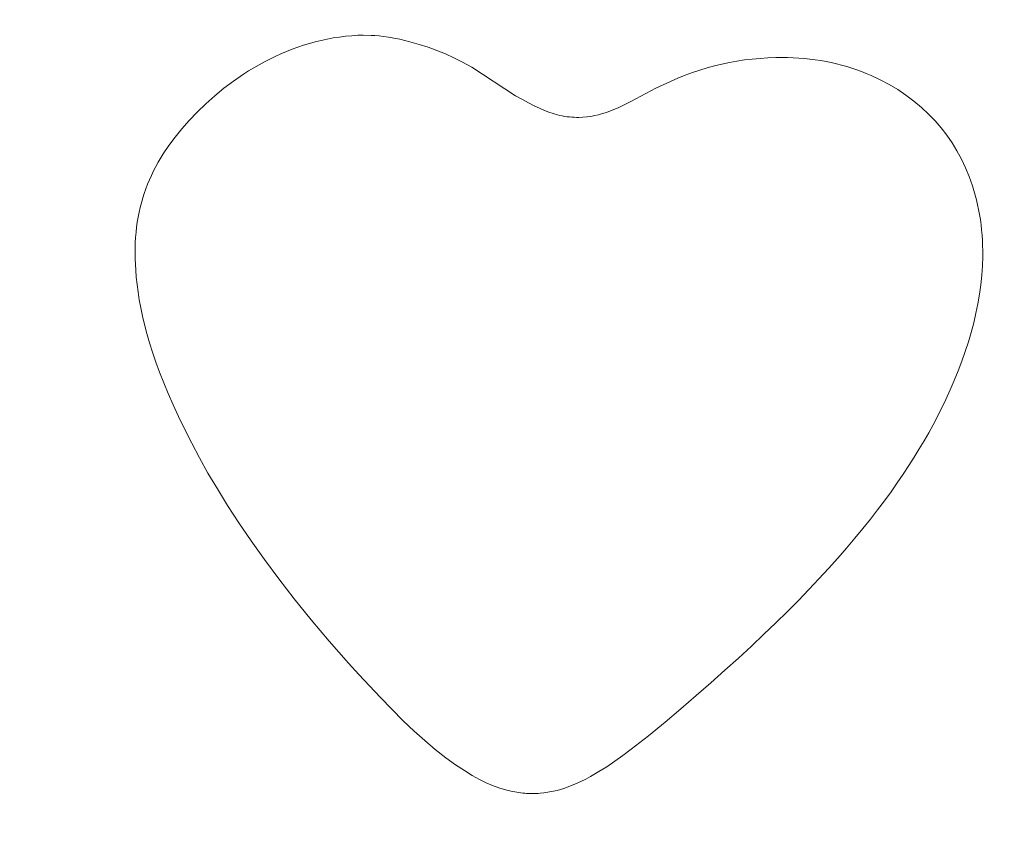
# Model space of a CAD drawing. Header units: millimetres. Extents: x -159 to 180, y -161 to 116.
# Tile 210 of 256: x -74 to -59, y -20 to -8. Entities that reach past the tile are written whole.
import ezdxf

# ---------------------------------------------------------------- set-up
doc = ezdxf.new("R2010")
doc.units = ezdxf.units.MM
doc.header["$MEASUREMENT"] = 0
doc.layers.add('Layer 1', color=7, linetype='Continuous')

msp = doc.modelspace()

# ---------------------------------------------------------------- linework, layer by layer
at = {"layer": 'Layer 1', "color": 18, "lineweight": 9}
for points, knots in [([(-158.5852, -104.074), (-158.5852, -104.074), (179.5952, -104.074), (179.5952, -104.074), (179.5952, -104.074), (179.5952, -104.074), (179.5952, 115.719), (179.5952, 115.719), (179.5952, 115.719), (179.5952, 115.719), (-158.5852, 115.719), (-158.5852, 115.719), (-158.5852, 115.719), (-158.5852, 115.719), (-158.5852, -104.074), (-158.5852, -104.074)], [0, 0, 0, 0, 0.2, 0.2, 0.2, 0.2, 0.4, 0.4, 0.4, 0.4, 0.6, 0.6, 0.6, 0.6, 1, 1, 1, 1]), ([(-67.8269, -8.5935), (-67.8269, -8.5935), (-67.6744, -8.6312), (-67.6744, -8.6312), (-67.6744, -8.6312), (-67.6744, -8.6312), (-67.5314, -8.6709), (-67.5314, -8.6709), (-67.5314, -8.6709), (-67.5314, -8.6709), (-67.3957, -8.7137), (-67.3957, -8.7137), (-67.3957, -8.7137), (-67.3957, -8.7137), (-67.2647, -8.7609), (-67.2647, -8.7609), (-67.2647, -8.7609), (-67.2647, -8.7609), (-67.136, -8.8137), (-67.136, -8.8137), (-67.136, -8.8137), (-67.136, -8.8137), (-67.0071, -8.8732), (-67.0071, -8.8732), (-67.0071, -8.8732), (-67.0071, -8.8732), (-66.8756, -8.9407), (-66.8756, -8.9407), (-66.8756, -8.9407), (-66.8756, -8.9407), (-66.739, -9.0173), (-66.739, -9.0173), (-66.739, -9.0173), (-66.739, -9.0173), (-66.0762, -9.4461), (-66.0762, -9.4461), (-66.0762, -9.4461), (-66.0762, -9.4461), (-65.9731, -9.5048), (-65.9731, -9.5048), (-65.9731, -9.5048), (-65.9731, -9.5048), (-65.879, -9.5557), (-65.879, -9.5557), (-65.879, -9.5557), (-65.879, -9.5557), (-65.7928, -9.5996), (-65.7928, -9.5996), (-65.7928, -9.5996), (-65.7928, -9.5996), (-65.7134, -9.6369), (-65.7134, -9.6369), (-65.7134, -9.6369), (-65.7134, -9.6369), (-65.6398, -9.6684), (-65.6398, -9.6684), (-65.6398, -9.6684), (-65.6398, -9.6684), (-65.5709, -9.6946), (-65.5709, -9.6946), (-65.5709, -9.6946), (-65.5709, -9.6946), (-65.5056, -9.7164), (-65.5056, -9.7164), (-65.5056, -9.7164), (-65.5056, -9.7164), (-65.4428, -9.7341), (-65.4428, -9.7341), (-65.4428, -9.7341), (-65.4428, -9.7341), (-65.4055, -9.7439), (-65.4055, -9.7439), (-65.4055, -9.7439), (-65.4055, -9.7439), (-65.3687, -9.7517), (-65.3687, -9.7517), (-65.3687, -9.7517), (-65.3687, -9.7517), (-65.3322, -9.7586), (-65.3322, -9.7586), (-65.3322, -9.7586), (-65.3322, -9.7586), (-65.2961, -9.7634), (-65.2961, -9.7634), (-65.2961, -9.7634), (-65.2961, -9.7634), (-65.2605, -9.7683), (-65.2605, -9.7683), (-65.2605, -9.7683), (-65.2605, -9.7683), (-65.2251, -9.7713), (-65.2251, -9.7713), (-65.2251, -9.7713), (-65.2251, -9.7713), (-65.1902, -9.7732), (-65.1902, -9.7732), (-65.1902, -9.7732), (-65.1902, -9.7732), (-65.1556, -9.7752), (-65.1556, -9.7752), (-65.1556, -9.7752), (-65.1556, -9.7752), (-65.1213, -9.7752), (-65.1213, -9.7752), (-65.1213, -9.7752), (-65.1213, -9.7752), (-65.0562, -9.7721), (-65.0562, -9.7721), (-65.0562, -9.7721), (-65.0562, -9.7721), (-64.9944, -9.7666), (-64.9944, -9.7666), (-64.9944, -9.7666), (-64.9944, -9.7666), (-64.935, -9.7585), (-64.935, -9.7585), (-64.935, -9.7585), (-64.935, -9.7585), (-64.8768, -9.7478), (-64.8768, -9.7478), (-64.8768, -9.7478), (-64.8768, -9.7478), (-64.8191, -9.7343), (-64.8191, -9.7343), (-64.8191, -9.7343), (-64.8191, -9.7343), (-64.7606, -9.7178), (-64.7606, -9.7178), (-64.7606, -9.7178), (-64.7606, -9.7178), (-64.7004, -9.6983), (-64.7004, -9.6983), (-64.7004, -9.6983), (-64.7004, -9.6983), (-64.6376, -9.6755), (-64.6376, -9.6755), (-64.6376, -9.6755), (-64.6376, -9.6755), (-64.5758, -9.6511), (-64.5758, -9.6511), (-64.5758, -9.6511), (-64.5758, -9.6511), (-64.5143, -9.6238), (-64.5143, -9.6238), (-64.5143, -9.6238), (-64.5143, -9.6238), (-64.453, -9.5955), (-64.453, -9.5955), (-64.453, -9.5955), (-64.453, -9.5955), (-64.3304, -9.5349), (-64.3304, -9.5349), (-64.3304, -9.5349), (-64.3304, -9.5349), (-63.9551, -9.3347), (-63.9551, -9.3347), (-63.9551, -9.3347), (-63.9551, -9.3347), (-63.8435, -9.2805), (-63.8435, -9.2805), (-63.8435, -9.2805), (-63.8435, -9.2805), (-63.7325, -9.2296), (-63.7325, -9.2296), (-63.7325, -9.2296), (-63.7325, -9.2296), (-63.6217, -9.1822), (-63.6217, -9.1822), (-63.6217, -9.1822), (-63.6217, -9.1822), (-63.5111, -9.1382), (-63.5111, -9.1382), (-63.5111, -9.1382), (-63.5111, -9.1382), (-63.4005, -9.0975), (-63.4005, -9.0975), (-63.4005, -9.0975), (-63.4005, -9.0975), (-63.2898, -9.0603), (-63.2898, -9.0603), (-63.2898, -9.0603), (-63.2898, -9.0603), (-63.1787, -9.0263), (-63.1787, -9.0263), (-63.1787, -9.0263), (-63.1787, -9.0263), (-63.0672, -8.9958), (-63.0672, -8.9958), (-63.0672, -8.9958), (-63.0672, -8.9958), (-62.955, -8.9685), (-62.955, -8.9685), (-62.955, -8.9685), (-62.955, -8.9685), (-62.842, -8.9446), (-62.842, -8.9446), (-62.842, -8.9446), (-62.842, -8.9446), (-62.728, -8.924), (-62.728, -8.924), (-62.728, -8.924), (-62.728, -8.924), (-62.6129, -8.9066), (-62.6129, -8.9066), (-62.6129, -8.9066), (-62.6129, -8.9066), (-62.4965, -8.8926), (-62.4965, -8.8926), (-62.4965, -8.8926), (-62.4965, -8.8926), (-62.3787, -8.8818), (-62.3787, -8.8818), (-62.3787, -8.8818), (-62.3787, -8.8818), (-62.2592, -8.8742), (-62.2592, -8.8742), (-62.2592, -8.8742), (-62.2592, -8.8742), (-62.1379, -8.8699), (-62.1379, -8.8699), (-62.1379, -8.8699), (-62.1379, -8.8699), (-62.0506, -8.8689), (-62.0506, -8.8689), (-62.0506, -8.8689), (-62.0506, -8.8689), (-61.9639, -8.87), (-61.9639, -8.87), (-61.9639, -8.87), (-61.9639, -8.87), (-61.8781, -8.8729), (-61.8781, -8.8729), (-61.8781, -8.8729), (-61.8781, -8.8729), (-61.7931, -8.8779), (-61.7931, -8.8779), (-61.7931, -8.8779), (-61.7931, -8.8779), (-61.7089, -8.8847), (-61.7089, -8.8847), (-61.7089, -8.8847), (-61.7089, -8.8847), (-61.6256, -8.8934), (-61.6256, -8.8934), (-61.6256, -8.8934), (-61.6256, -8.8934), (-61.5431, -8.904), (-61.5431, -8.904), (-61.5431, -8.904), (-61.5431, -8.904), (-61.4616, -8.9165), (-61.4616, -8.9165), (-61.4616, -8.9165), (-61.4616, -8.9165), (-61.3809, -8.9308), (-61.3809, -8.9308), (-61.3809, -8.9308), (-61.3809, -8.9308), (-61.3013, -8.947), (-61.3013, -8.947), (-61.3013, -8.947), (-61.3013, -8.947), (-61.2225, -8.9649), (-61.2225, -8.9649), (-61.2225, -8.9649), (-61.2225, -8.9649), (-61.1448, -8.9847), (-61.1448, -8.9847), (-61.1448, -8.9847), (-61.1448, -8.9847), (-61.068, -9.0062), (-61.068, -9.0062), (-61.068, -9.0062), (-61.068, -9.0062), (-60.9923, -9.0294), (-60.9923, -9.0294), (-60.9923, -9.0294), (-60.9923, -9.0294), (-60.9177, -9.0544), (-60.9177, -9.0544), (-60.9177, -9.0544), (-60.9177, -9.0544), (-60.8441, -9.081), (-60.8441, -9.081), (-60.8441, -9.081), (-60.8441, -9.081), (-60.7716, -9.1094), (-60.7716, -9.1094), (-60.7716, -9.1094), (-60.7716, -9.1094), (-60.7002, -9.1394), (-60.7002, -9.1394), (-60.7002, -9.1394), (-60.7002, -9.1394), (-60.5609, -9.2044), (-60.5609, -9.2044), (-60.5609, -9.2044), (-60.5609, -9.2044), (-60.4263, -9.2759), (-60.4263, -9.2759), (-60.4263, -9.2759), (-60.4263, -9.2759), (-60.2965, -9.3536), (-60.2965, -9.3536), (-60.2965, -9.3536), (-60.2965, -9.3536), (-60.1719, -9.4375), (-60.1719, -9.4375), (-60.1719, -9.4375), (-60.1719, -9.4375), (-60.0525, -9.5273), (-60.0525, -9.5273), (-60.0525, -9.5273), (-60.0525, -9.5273), (-59.9385, -9.623), (-59.9385, -9.623), (-59.9385, -9.623), (-59.9385, -9.623), (-59.8301, -9.7244), (-59.8301, -9.7244), (-59.8301, -9.7244), (-59.8301, -9.7244), (-59.7329, -9.8256), (-59.7329, -9.8256), (-59.7329, -9.8256), (-59.7329, -9.8256), (-59.6413, -9.9319), (-59.6413, -9.9319), (-59.6413, -9.9319), (-59.6413, -9.9319), (-59.5555, -10.0431), (-59.5555, -10.0431), (-59.5555, -10.0431), (-59.5555, -10.0431), (-59.4756, -10.1592), (-59.4756, -10.1592), (-59.4756, -10.1592), (-59.4756, -10.1592), (-59.4016, -10.2798), (-59.4016, -10.2798), (-59.4016, -10.2798), (-59.4016, -10.2798), (-59.3337, -10.405), (-59.3337, -10.405), (-59.3337, -10.405), (-59.3337, -10.405), (-59.272, -10.5346), (-59.272, -10.5346), (-59.272, -10.5346), (-59.272, -10.5346), (-59.2165, -10.6684), (-59.2165, -10.6684), (-59.2165, -10.6684), (-59.2165, -10.6684), (-59.1675, -10.8063), (-59.1675, -10.8063), (-59.1675, -10.8063), (-59.1675, -10.8063), (-59.1249, -10.9482), (-59.1249, -10.9482), (-59.1249, -10.9482), (-59.1249, -10.9482), (-59.1061, -11.0206), (-59.1061, -11.0206), (-59.1061, -11.0206), (-59.1061, -11.0206), (-59.089, -11.0939), (-59.089, -11.0939), (-59.089, -11.0939), (-59.089, -11.0939), (-59.0735, -11.1682), (-59.0735, -11.1682), (-59.0735, -11.1682), (-59.0735, -11.1682), (-59.0597, -11.2433), (-59.0597, -11.2433), (-59.0597, -11.2433), (-59.0597, -11.2433), (-59.0477, -11.3194), (-59.0477, -11.3194), (-59.0477, -11.3194), (-59.0477, -11.3194), (-59.0373, -11.3963), (-59.0373, -11.3963), (-59.0373, -11.3963), (-59.0373, -11.3963), (-59.0287, -11.4741), (-59.0287, -11.4741), (-59.0287, -11.4741), (-59.0287, -11.4741), (-59.0218, -11.5527), (-59.0218, -11.5527), (-59.0218, -11.5527), (-59.0218, -11.5527), (-59.0167, -11.6322), (-59.0167, -11.6322), (-59.0167, -11.6322), (-59.0167, -11.6322), (-59.0134, -11.7124), (-59.0134, -11.7124), (-59.0134, -11.7124), (-59.0134, -11.7124), (-59.0118, -11.7934), (-59.0118, -11.7934), (-59.0118, -11.7934), (-59.0118, -11.7934), (-59.012, -11.8753), (-59.012, -11.8753), (-59.012, -11.8753), (-59.012, -11.8753), (-59.0166, -12.0173), (-59.0166, -12.0173), (-59.0166, -12.0173), (-59.0166, -12.0173), (-59.0263, -12.1599), (-59.0263, -12.1599), (-59.0263, -12.1599), (-59.0263, -12.1599), (-59.041, -12.303), (-59.041, -12.303), (-59.041, -12.303), (-59.041, -12.303), (-59.0606, -12.4465), (-59.0606, -12.4465), (-59.0606, -12.4465), (-59.0606, -12.4465), (-59.085, -12.5904), (-59.085, -12.5904), (-59.085, -12.5904), (-59.085, -12.5904), (-59.1142, -12.7346), (-59.1142, -12.7346), (-59.1142, -12.7346), (-59.1142, -12.7346), (-59.1479, -12.8792), (-59.1479, -12.8792), (-59.1479, -12.8792), (-59.1479, -12.8792), (-59.1861, -13.0239), (-59.1861, -13.0239), (-59.1861, -13.0239), (-59.1861, -13.0239), (-59.2287, -13.1688), (-59.2287, -13.1688), (-59.2287, -13.1688), (-59.2287, -13.1688), (-59.2756, -13.3139), (-59.2756, -13.3139), (-59.2756, -13.3139), (-59.2756, -13.3139), (-59.3267, -13.459), (-59.3267, -13.459), (-59.3267, -13.459), (-59.3267, -13.459), (-59.3818, -13.6042), (-59.3818, -13.6042), (-59.3818, -13.6042), (-59.3818, -13.6042), (-59.4409, -13.7493), (-59.4409, -13.7493), (-59.4409, -13.7493), (-59.4409, -13.7493), (-59.5039, -13.8943), (-59.5039, -13.8943), (-59.5039, -13.8943), (-59.5039, -13.8943), (-59.5706, -14.0392), (-59.5706, -14.0392), (-59.5706, -14.0392), (-59.5706, -14.0392), (-59.6409, -14.1838), (-59.6409, -14.1838), (-59.6409, -14.1838), (-59.6409, -14.1838), (-59.7631, -14.4196), (-59.7631, -14.4196), (-59.7631, -14.4196), (-59.7631, -14.4196), (-59.8289, -14.5398), (-59.8289, -14.5398), (-59.8289, -14.5398), (-59.8289, -14.5398), (-59.8982, -14.6616), (-59.8982, -14.6616), (-59.8982, -14.6616), (-59.8982, -14.6616), (-59.971, -14.7851), (-59.971, -14.7851), (-59.971, -14.7851), (-59.971, -14.7851), (-60.0478, -14.9105), (-60.0478, -14.9105), (-60.0478, -14.9105), (-60.0478, -14.9105), (-60.1285, -15.0377), (-60.1285, -15.0377), (-60.1285, -15.0377), (-60.1285, -15.0377), (-60.2136, -15.167), (-60.2136, -15.167), (-60.2136, -15.167), (-60.2136, -15.167), (-60.303, -15.2983), (-60.303, -15.2983), (-60.303, -15.2983), (-60.303, -15.2983), (-60.3972, -15.4319), (-60.3972, -15.4319), (-60.3972, -15.4319), (-60.3972, -15.4319), (-60.4962, -15.5678), (-60.4962, -15.5678), (-60.4962, -15.5678), (-60.4962, -15.5678), (-60.6003, -15.706), (-60.6003, -15.706), (-60.6003, -15.706), (-60.6003, -15.706), (-60.7097, -15.8468), (-60.7097, -15.8468), (-60.7097, -15.8468), (-60.7097, -15.8468), (-60.8245, -15.9901), (-60.8245, -15.9901), (-60.8245, -15.9901), (-60.8245, -15.9901), (-60.9451, -16.1361), (-60.9451, -16.1361), (-60.9451, -16.1361), (-60.9451, -16.1361), (-61.0715, -16.2848), (-61.0715, -16.2848), (-61.0715, -16.2848), (-61.0715, -16.2848), (-61.2041, -16.4365), (-61.2041, -16.4365), (-61.2041, -16.4365), (-61.2041, -16.4365), (-61.3429, -16.5911), (-61.3429, -16.5911), (-61.3429, -16.5911), (-61.3429, -16.5911), (-61.4883, -16.7487), (-61.4883, -16.7487), (-61.4883, -16.7487), (-61.4883, -16.7487), (-61.6404, -16.9095), (-61.6404, -16.9095), (-61.6404, -16.9095), (-61.6404, -16.9095), (-61.7994, -17.0735), (-61.7994, -17.0735), (-61.7994, -17.0735), (-61.7994, -17.0735), (-61.9655, -17.2409), (-61.9655, -17.2409), (-61.9655, -17.2409), (-61.9655, -17.2409), (-62.139, -17.4117), (-62.139, -17.4117), (-62.139, -17.4117), (-62.139, -17.4117), (-62.32, -17.586), (-62.32, -17.586), (-62.32, -17.586), (-62.32, -17.586), (-62.5087, -17.7639), (-62.5087, -17.7639), (-62.5087, -17.7639), (-62.5087, -17.7639), (-62.7054, -17.9456), (-62.7054, -17.9456), (-62.7054, -17.9456), (-62.7054, -17.9456), (-62.9103, -18.1311), (-62.9103, -18.1311), (-62.9103, -18.1311), (-62.9103, -18.1311), (-63.1235, -18.3204), (-63.1235, -18.3204), (-63.1235, -18.3204), (-63.1235, -18.3204), (-63.3453, -18.5138), (-63.3453, -18.5138), (-63.3453, -18.5138), (-63.3453, -18.5138), (-63.5758, -18.7113), (-63.5758, -18.7113), (-63.5758, -18.7113), (-63.5758, -18.7113), (-63.8154, -18.913), (-63.8154, -18.913), (-63.8154, -18.913), (-63.8154, -18.913), (-64.0641, -19.1189), (-64.0641, -19.1189), (-64.0641, -19.1189), (-64.0641, -19.1189), (-64.3257, -19.324), (-64.3257, -19.324), (-64.3257, -19.324), (-64.3257, -19.324), (-64.4517, -19.4177), (-64.4517, -19.4177), (-64.4517, -19.4177), (-64.4517, -19.4177), (-64.575, -19.5066), (-64.575, -19.5066), (-64.575, -19.5066), (-64.575, -19.5066), (-64.6959, -19.5877), (-64.6959, -19.5877), (-64.6959, -19.5877), (-64.6959, -19.5877), (-64.8148, -19.6629), (-64.8148, -19.6629), (-64.8148, -19.6629), (-64.8148, -19.6629), (-64.9436, -19.7373), (-64.9436, -19.7373), (-64.9436, -19.7373), (-64.9436, -19.7373), (-65.014, -19.775), (-65.014, -19.775), (-65.014, -19.775), (-65.014, -19.775), (-65.0891, -19.8121), (-65.0891, -19.8121), (-65.0891, -19.8121), (-65.0891, -19.8121), (-65.1695, -19.8483), (-65.1695, -19.8483), (-65.1695, -19.8483), (-65.1695, -19.8483), (-65.2557, -19.8828), (-65.2557, -19.8828), (-65.2557, -19.8828), (-65.2557, -19.8828), (-65.3482, -19.9153), (-65.3482, -19.9153), (-65.3482, -19.9153), (-65.3482, -19.9153), (-65.4475, -19.9451), (-65.4475, -19.9451), (-65.4475, -19.9451), (-65.4475, -19.9451), (-65.476, -19.9519), (-65.476, -19.9519), (-65.476, -19.9519), (-65.476, -19.9519), (-65.5045, -19.9588), (-65.5045, -19.9588), (-65.5045, -19.9588), (-65.5045, -19.9588), (-65.533, -19.9646), (-65.533, -19.9646), (-65.533, -19.9646), (-65.533, -19.9646), (-65.6187, -19.9793), (-65.6187, -19.9793), (-65.6187, -19.9793), (-65.6187, -19.9793), (-65.6473, -19.9832), (-65.6473, -19.9832), (-65.6473, -19.9832), (-65.6473, -19.9832), (-65.7047, -19.989), (-65.7047, -19.989), (-65.7047, -19.989), (-65.7047, -19.989), (-65.7335, -19.991), (-65.7335, -19.991), (-65.7335, -19.991), (-65.7335, -19.991), (-65.7914, -19.9929), (-65.7914, -19.9929), (-65.7914, -19.9929), (-65.7914, -19.9929), (-65.8204, -19.9939), (-65.8204, -19.9939), (-65.8204, -19.9939), (-65.8204, -19.9939), (-65.8495, -19.9929), (-65.8495, -19.9929), (-65.8495, -19.9929), (-65.8495, -19.9929), (-65.8787, -19.9929), (-65.8787, -19.9929), (-65.8787, -19.9929), (-65.8787, -19.9929), (-65.908, -19.991), (-65.908, -19.991), (-65.908, -19.991), (-65.908, -19.991), (-65.9374, -19.989), (-65.9374, -19.989), (-65.9374, -19.989), (-65.9374, -19.989), (-65.9668, -19.9861), (-65.9668, -19.9861), (-65.9668, -19.9861), (-65.9668, -19.9861), (-65.9965, -19.9832), (-65.9965, -19.9832), (-65.9965, -19.9832), (-65.9965, -19.9832), (-66.0261, -19.9793), (-66.0261, -19.9793), (-66.0261, -19.9793), (-66.0261, -19.9793), (-66.0559, -19.9744), (-66.0559, -19.9744), (-66.0559, -19.9744), (-66.0559, -19.9744), (-66.0858, -19.9695), (-66.0858, -19.9695), (-66.0858, -19.9695), (-66.0858, -19.9695), (-66.116, -19.9636), (-66.116, -19.9636), (-66.116, -19.9636), (-66.116, -19.9636), (-66.1461, -19.9568), (-66.1461, -19.9568), (-66.1461, -19.9568), (-66.1461, -19.9568), (-66.1765, -19.95), (-66.1765, -19.95), (-66.1765, -19.95), (-66.1765, -19.95), (-66.2069, -19.9421), (-66.2069, -19.9421), (-66.2069, -19.9421), (-66.2069, -19.9421), (-66.2376, -19.9343), (-66.2376, -19.9343), (-66.2376, -19.9343), (-66.2376, -19.9343), (-66.2993, -19.9148), (-66.2993, -19.9148), (-66.2993, -19.9148), (-66.2993, -19.9148), (-66.3304, -19.905), (-66.3304, -19.905), (-66.3304, -19.905), (-66.3304, -19.905), (-66.4229, -19.8702), (-66.4229, -19.8702), (-66.4229, -19.8702), (-66.4229, -19.8702), (-66.519, -19.8293), (-66.519, -19.8293), (-66.519, -19.8293), (-66.519, -19.8293), (-66.6208, -19.7802), (-66.6208, -19.7802), (-66.6208, -19.7802), (-66.6208, -19.7802), (-66.7304, -19.7203), (-66.7304, -19.7203), (-66.7304, -19.7203), (-66.7304, -19.7203), (-66.8502, -19.6473), (-66.8502, -19.6473), (-66.8502, -19.6473), (-66.8502, -19.6473), (-66.982, -19.5588), (-66.982, -19.5588), (-66.982, -19.5588), (-66.982, -19.5588), (-67.1282, -19.4525), (-67.1282, -19.4525), (-67.1282, -19.4525), (-67.1282, -19.4525), (-67.2909, -19.3259), (-67.2909, -19.3259), (-67.2909, -19.3259), (-67.2909, -19.3259), (-67.4459, -19.1941), (-67.4459, -19.1941), (-67.4459, -19.1941), (-67.4459, -19.1941), (-67.6065, -19.0496), (-67.6065, -19.0496), (-67.6065, -19.0496), (-67.6065, -19.0496), (-67.7734, -18.8923), (-67.7734, -18.8923), (-67.7734, -18.8923), (-67.7734, -18.8923), (-67.9484, -18.7205), (-67.9484, -18.7205), (-67.9484, -18.7205), (-67.9484, -18.7205), (-68.1195, -18.5425), (-68.1195, -18.5425), (-68.1195, -18.5425), (-68.1195, -18.5425), (-68.285, -18.367), (-68.285, -18.367), (-68.285, -18.367), (-68.285, -18.367), (-68.4451, -18.1939), (-68.4451, -18.1939), (-68.4451, -18.1939), (-68.4451, -18.1939), (-68.5998, -18.0234), (-68.5998, -18.0234), (-68.5998, -18.0234), (-68.5998, -18.0234), (-68.7493, -17.8554), (-68.7493, -17.8554), (-68.7493, -17.8554), (-68.7493, -17.8554), (-68.8935, -17.6899), (-68.8935, -17.6899), (-68.8935, -17.6899), (-68.8935, -17.6899), (-69.0328, -17.5269), (-69.0328, -17.5269), (-69.0328, -17.5269), (-69.0328, -17.5269), (-69.1671, -17.3664), (-69.1671, -17.3664), (-69.1671, -17.3664), (-69.1671, -17.3664), (-69.4212, -17.0531), (-69.4212, -17.0531), (-69.4212, -17.0531), (-69.4212, -17.0531), (-69.6567, -16.75), (-69.6567, -16.75), (-69.6567, -16.75), (-69.6567, -16.75), (-69.8745, -16.4572), (-69.8745, -16.4572), (-69.8745, -16.4572), (-69.8745, -16.4572), (-70.0755, -16.1747), (-70.0755, -16.1747), (-70.0755, -16.1747), (-70.0755, -16.1747), (-70.2603, -15.9026), (-70.2603, -15.9026), (-70.2603, -15.9026), (-70.2603, -15.9026), (-70.4298, -15.6409), (-70.4298, -15.6409), (-70.4298, -15.6409), (-70.4298, -15.6409), (-70.585, -15.3898), (-70.585, -15.3898), (-70.585, -15.3898), (-70.585, -15.3898), (-70.7265, -15.1493), (-70.7265, -15.1493), (-70.7265, -15.1493), (-70.7265, -15.1493), (-70.8553, -14.9194), (-70.8553, -14.9194), (-70.8553, -14.9194), (-70.8553, -14.9194), (-70.9721, -14.7002), (-70.9721, -14.7002), (-70.9721, -14.7002), (-70.9721, -14.7002), (-71.0778, -14.4918), (-71.0778, -14.4918), (-71.0778, -14.4918), (-71.0778, -14.4918), (-71.1732, -14.2942), (-71.1732, -14.2942), (-71.1732, -14.2942), (-71.1732, -14.2942), (-71.254, -14.1185), (-71.254, -14.1185), (-71.254, -14.1185), (-71.254, -14.1185), (-71.3282, -13.9486), (-71.3282, -13.9486), (-71.3282, -13.9486), (-71.3282, -13.9486), (-71.3962, -13.7843), (-71.3962, -13.7843), (-71.3962, -13.7843), (-71.3962, -13.7843), (-71.4582, -13.6254), (-71.4582, -13.6254), (-71.4582, -13.6254), (-71.4582, -13.6254), (-71.5144, -13.4717), (-71.5144, -13.4717), (-71.5144, -13.4717), (-71.5144, -13.4717), (-71.565, -13.3232), (-71.565, -13.3232), (-71.565, -13.3232), (-71.565, -13.3232), (-71.6103, -13.1796), (-71.6103, -13.1796), (-71.6103, -13.1796), (-71.6103, -13.1796), (-71.6506, -13.0408), (-71.6506, -13.0408), (-71.6506, -13.0408), (-71.6506, -13.0408), (-71.6861, -12.9066), (-71.6861, -12.9066), (-71.6861, -12.9066), (-71.6861, -12.9066), (-71.717, -12.7769), (-71.717, -12.7769), (-71.717, -12.7769), (-71.717, -12.7769), (-71.7435, -12.6514), (-71.7435, -12.6514), (-71.7435, -12.6514), (-71.7435, -12.6514), (-71.766, -12.5302), (-71.766, -12.5302), (-71.766, -12.5302), (-71.766, -12.5302), (-71.7847, -12.4129), (-71.7847, -12.4129), (-71.7847, -12.4129), (-71.7847, -12.4129), (-71.7997, -12.2994), (-71.7997, -12.2994), (-71.7997, -12.2994), (-71.7997, -12.2994), (-71.8115, -12.1896), (-71.8115, -12.1896), (-71.8115, -12.1896), (-71.8115, -12.1896), (-71.8201, -12.0833), (-71.8201, -12.0833), (-71.8201, -12.0833), (-71.8201, -12.0833), (-71.825, -11.9971), (-71.825, -11.9971), (-71.825, -11.9971), (-71.825, -11.9971), (-71.8281, -11.9124), (-71.8281, -11.9124), (-71.8281, -11.9124), (-71.8281, -11.9124), (-71.8292, -11.8292), (-71.8292, -11.8292), (-71.8292, -11.8292), (-71.8292, -11.8292), (-71.8284, -11.7472), (-71.8284, -11.7472), (-71.8284, -11.7472), (-71.8284, -11.7472), (-71.8256, -11.6666), (-71.8256, -11.6666), (-71.8256, -11.6666), (-71.8256, -11.6666), (-71.8209, -11.5872), (-71.8209, -11.5872), (-71.8209, -11.5872), (-71.8209, -11.5872), (-71.8143, -11.509), (-71.8143, -11.509), (-71.8143, -11.509), (-71.8143, -11.509), (-71.8057, -11.4321), (-71.8057, -11.4321), (-71.8057, -11.4321), (-71.8057, -11.4321), (-71.7952, -11.3562), (-71.7952, -11.3562), (-71.7952, -11.3562), (-71.7952, -11.3562), (-71.7827, -11.2814), (-71.7827, -11.2814), (-71.7827, -11.2814), (-71.7827, -11.2814), (-71.7683, -11.2077), (-71.7683, -11.2077), (-71.7683, -11.2077), (-71.7683, -11.2077), (-71.7519, -11.135), (-71.7519, -11.135), (-71.7519, -11.135), (-71.7519, -11.135), (-71.7336, -11.0632), (-71.7336, -11.0632), (-71.7336, -11.0632), (-71.7336, -11.0632), (-71.7133, -10.9924), (-71.7133, -10.9924), (-71.7133, -10.9924), (-71.7133, -10.9924), (-71.6911, -10.9224), (-71.6911, -10.9224), (-71.6911, -10.9224), (-71.6911, -10.9224), (-71.6669, -10.8532), (-71.6669, -10.8532), (-71.6669, -10.8532), (-71.6669, -10.8532), (-71.6407, -10.7848), (-71.6407, -10.7848), (-71.6407, -10.7848), (-71.6407, -10.7848), (-71.6126, -10.7171), (-71.6126, -10.7171), (-71.6126, -10.7171), (-71.6126, -10.7171), (-71.5825, -10.6501), (-71.5825, -10.6501), (-71.5825, -10.6501), (-71.5825, -10.6501), (-71.5504, -10.5838), (-71.5504, -10.5838), (-71.5504, -10.5838), (-71.5504, -10.5838), (-71.4804, -10.4529), (-71.4804, -10.4529), (-71.4804, -10.4529), (-71.4804, -10.4529), (-71.4024, -10.324), (-71.4024, -10.324), (-71.4024, -10.324), (-71.4024, -10.324), (-71.3165, -10.1969), (-71.3165, -10.1969), (-71.3165, -10.1969), (-71.3165, -10.1969), (-71.2227, -10.0711), (-71.2227, -10.0711), (-71.2227, -10.0711), (-71.2227, -10.0711), (-71.1209, -9.9462), (-71.1209, -9.9462), (-71.1209, -9.9462), (-71.1209, -9.9462), (-71.0112, -9.822), (-71.0112, -9.822), (-71.0112, -9.822), (-71.0112, -9.822), (-70.8882, -9.6932), (-70.8882, -9.6932), (-70.8882, -9.6932), (-70.8882, -9.6932), (-70.7593, -9.5686), (-70.7593, -9.5686), (-70.7593, -9.5686), (-70.7593, -9.5686), (-70.6246, -9.4486), (-70.6246, -9.4486), (-70.6246, -9.4486), (-70.6246, -9.4486), (-70.4845, -9.3336), (-70.4845, -9.3336), (-70.4845, -9.3336), (-70.4845, -9.3336), (-70.339, -9.2243), (-70.339, -9.2243), (-70.339, -9.2243), (-70.339, -9.2243), (-70.1886, -9.1211), (-70.1886, -9.1211), (-70.1886, -9.1211), (-70.1886, -9.1211), (-70.1115, -9.0719), (-70.1115, -9.0719), (-70.1115, -9.0719), (-70.1115, -9.0719), (-70.0333, -9.0245), (-70.0333, -9.0245), (-70.0333, -9.0245), (-70.0333, -9.0245), (-69.9539, -8.9788), (-69.9539, -8.9788), (-69.9539, -8.9788), (-69.9539, -8.9788), (-69.8735, -8.935), (-69.8735, -8.935), (-69.8735, -8.935), (-69.8735, -8.935), (-69.7919, -8.893), (-69.7919, -8.893), (-69.7919, -8.893), (-69.7919, -8.893), (-69.7093, -8.853), (-69.7093, -8.853), (-69.7093, -8.853), (-69.7093, -8.853), (-69.6256, -8.815), (-69.6256, -8.815), (-69.6256, -8.815), (-69.6256, -8.815), (-69.541, -8.7791), (-69.541, -8.7791), (-69.541, -8.7791), (-69.541, -8.7791), (-69.4554, -8.7454), (-69.4554, -8.7454), (-69.4554, -8.7454), (-69.4554, -8.7454), (-69.3689, -8.7138), (-69.3689, -8.7138), (-69.3689, -8.7138), (-69.3689, -8.7138), (-69.2814, -8.6845), (-69.2814, -8.6845), (-69.2814, -8.6845), (-69.2814, -8.6845), (-69.1931, -8.6576), (-69.1931, -8.6576), (-69.1931, -8.6576), (-69.1931, -8.6576), (-69.1039, -8.633), (-69.1039, -8.633), (-69.1039, -8.633), (-69.1039, -8.633), (-69.0139, -8.6109), (-69.0139, -8.6109), (-69.0139, -8.6109), (-69.0139, -8.6109), (-68.9231, -8.5912), (-68.9231, -8.5912), (-68.9231, -8.5912), (-68.9231, -8.5912), (-68.8315, -8.5742), (-68.8315, -8.5742), (-68.8315, -8.5742), (-68.8315, -8.5742), (-68.7392, -8.5598), (-68.7392, -8.5598), (-68.7392, -8.5598), (-68.7392, -8.5598), (-68.6463, -8.5481), (-68.6463, -8.5481), (-68.6463, -8.5481), (-68.6463, -8.5481), (-68.5526, -8.5391), (-68.5526, -8.5391), (-68.5526, -8.5391), (-68.5526, -8.5391), (-68.4583, -8.533), (-68.4583, -8.533), (-68.4583, -8.533), (-68.4583, -8.533), (-68.3796, -8.532), (-68.3796, -8.532), (-68.3796, -8.532), (-68.3796, -8.532), (-68.2616, -8.5349), (-68.2616, -8.5349), (-68.2616, -8.5349), (-68.2616, -8.5349), (-68.2017, -8.5382), (-68.2017, -8.5382), (-68.2017, -8.5382), (-68.2017, -8.5382), (-68.1391, -8.5433), (-68.1391, -8.5433), (-68.1391, -8.5433), (-68.1391, -8.5433), (-68.0719, -8.5509), (-68.0719, -8.5509), (-68.0719, -8.5509), (-68.0719, -8.5509), (-67.9987, -8.5615), (-67.9987, -8.5615), (-67.9987, -8.5615), (-67.9987, -8.5615), (-67.9175, -8.5755), (-67.9175, -8.5755), (-67.9175, -8.5755), (-67.9175, -8.5755), (-67.8269, -8.5935), (-67.8269, -8.5935)], [0, 0, 0, 0, 0.0033898, 0.0033898, 0.0033898, 0.0033898, 0.0067797, 0.0067797, 0.0067797, 0.0067797, 0.0101695, 0.0101695, 0.0101695, 0.0101695, 0.0135593, 0.0135593, 0.0135593, 0.0135593, 0.0169492, 0.0169492, 0.0169492, 0.0169492, 0.020339, 0.020339, 0.020339, 0.020339, 0.0237288, 0.0237288, 0.0237288, 0.0237288, 0.0271186, 0.0271186, 0.0271186, 0.0271186, 0.0305085, 0.0305085, 0.0305085, 0.0305085, 0.0338983, 0.0338983, 0.0338983, 0.0338983, 0.0372881, 0.0372881, 0.0372881, 0.0372881, 0.040678, 0.040678, 0.040678, 0.040678, 0.0440678, 0.0440678, 0.0440678, 0.0440678, 0.0474576, 0.0474576, 0.0474576, 0.0474576, 0.0508475, 0.0508475, 0.0508475, 0.0508475, 0.0542373, 0.0542373, 0.0542373, 0.0542373, 0.0576271, 0.0576271, 0.0576271, 0.0576271, 0.0610169, 0.0610169, 0.0610169, 0.0610169, 0.0644068, 0.0644068, 0.0644068, 0.0644068, 0.0677966, 0.0677966, 0.0677966, 0.0677966, 0.0711864, 0.0711864, 0.0711864, 0.0711864, 0.0745763, 0.0745763, 0.0745763, 0.0745763, 0.0779661, 0.0779661, 0.0779661, 0.0779661, 0.0813559, 0.0813559, 0.0813559, 0.0813559, 0.0847458, 0.0847458, 0.0847458, 0.0847458, 0.0881356, 0.0881356, 0.0881356, 0.0881356, 0.0915254, 0.0915254, 0.0915254, 0.0915254, 0.0949153, 0.0949153, 0.0949153, 0.0949153, 0.0983051, 0.0983051, 0.0983051, 0.0983051, 0.1016949, 0.1016949, 0.1016949, 0.1016949, 0.1050847, 0.1050847, 0.1050847, 0.1050847, 0.1084746, 0.1084746, 0.1084746, 0.1084746, 0.1118644, 0.1118644, 0.1118644, 0.1118644, 0.1152542, 0.1152542, 0.1152542, 0.1152542, 0.1186441, 0.1186441, 0.1186441, 0.1186441, 0.1220339, 0.1220339, 0.1220339, 0.1220339, 0.1254237, 0.1254237, 0.1254237, 0.1254237, 0.1288136, 0.1288136, 0.1288136, 0.1288136, 0.1322034, 0.1322034, 0.1322034, 0.1322034, 0.1355932, 0.1355932, 0.1355932, 0.1355932, 0.1389831, 0.1389831, 0.1389831, 0.1389831, 0.1423729, 0.1423729, 0.1423729, 0.1423729, 0.1457627, 0.1457627, 0.1457627, 0.1457627, 0.1491525, 0.1491525, 0.1491525, 0.1491525, 0.1525424, 0.1525424, 0.1525424, 0.1525424, 0.1559322, 0.1559322, 0.1559322, 0.1559322, 0.159322, 0.159322, 0.159322, 0.159322, 0.1627119, 0.1627119, 0.1627119, 0.1627119, 0.1661017, 0.1661017, 0.1661017, 0.1661017, 0.1694915, 0.1694915, 0.1694915, 0.1694915, 0.1728814, 0.1728814, 0.1728814, 0.1728814, 0.1762712, 0.1762712, 0.1762712, 0.1762712, 0.179661, 0.179661, 0.179661, 0.179661, 0.1830508, 0.1830508, 0.1830508, 0.1830508, 0.1864407, 0.1864407, 0.1864407, 0.1864407, 0.1898305, 0.1898305, 0.1898305, 0.1898305, 0.1932203, 0.1932203, 0.1932203, 0.1932203, 0.1966102, 0.1966102, 0.1966102, 0.1966102, 0.2, 0.2, 0.2, 0.2, 0.2033898, 0.2033898, 0.2033898, 0.2033898, 0.2067797, 0.2067797, 0.2067797, 0.2067797, 0.2101695, 0.2101695, 0.2101695, 0.2101695, 0.2135593, 0.2135593, 0.2135593, 0.2135593, 0.2169492, 0.2169492, 0.2169492, 0.2169492, 0.220339, 0.220339, 0.220339, 0.220339, 0.2237288, 0.2237288, 0.2237288, 0.2237288, 0.2271186, 0.2271186, 0.2271186, 0.2271186, 0.2305085, 0.2305085, 0.2305085, 0.2305085, 0.2338983, 0.2338983, 0.2338983, 0.2338983, 0.2372881, 0.2372881, 0.2372881, 0.2372881, 0.240678, 0.240678, 0.240678, 0.240678, 0.2440678, 0.2440678, 0.2440678, 0.2440678, 0.2474576, 0.2474576, 0.2474576, 0.2474576, 0.2508475, 0.2508475, 0.2508475, 0.2508475, 0.2542373, 0.2542373, 0.2542373, 0.2542373, 0.2576271, 0.2576271, 0.2576271, 0.2576271, 0.2610169, 0.2610169, 0.2610169, 0.2610169, 0.2644068, 0.2644068, 0.2644068, 0.2644068, 0.2677966, 0.2677966, 0.2677966, 0.2677966, 0.2711864, 0.2711864, 0.2711864, 0.2711864, 0.2745763, 0.2745763, 0.2745763, 0.2745763, 0.2779661, 0.2779661, 0.2779661, 0.2779661, 0.2813559, 0.2813559, 0.2813559, 0.2813559, 0.2847458, 0.2847458, 0.2847458, 0.2847458, 0.2881356, 0.2881356, 0.2881356, 0.2881356, 0.2915254, 0.2915254, 0.2915254, 0.2915254, 0.2949153, 0.2949153, 0.2949153, 0.2949153, 0.2983051, 0.2983051, 0.2983051, 0.2983051, 0.3016949, 0.3016949, 0.3016949, 0.3016949, 0.3050847, 0.3050847, 0.3050847, 0.3050847, 0.3084746, 0.3084746, 0.3084746, 0.3084746, 0.3118644, 0.3118644, 0.3118644, 0.3118644, 0.3152542, 0.3152542, 0.3152542, 0.3152542, 0.3186441, 0.3186441, 0.3186441, 0.3186441, 0.3220339, 0.3220339, 0.3220339, 0.3220339, 0.3254237, 0.3254237, 0.3254237, 0.3254237, 0.3288136, 0.3288136, 0.3288136, 0.3288136, 0.3322034, 0.3322034, 0.3322034, 0.3322034, 0.3355932, 0.3355932, 0.3355932, 0.3355932, 0.3389831, 0.3389831, 0.3389831, 0.3389831, 0.3423729, 0.3423729, 0.3423729, 0.3423729, 0.3457627, 0.3457627, 0.3457627, 0.3457627, 0.3491525, 0.3491525, 0.3491525, 0.3491525, 0.3525424, 0.3525424, 0.3525424, 0.3525424, 0.3559322, 0.3559322, 0.3559322, 0.3559322, 0.359322, 0.359322, 0.359322, 0.359322, 0.3627119, 0.3627119, 0.3627119, 0.3627119, 0.3661017, 0.3661017, 0.3661017, 0.3661017, 0.3694915, 0.3694915, 0.3694915, 0.3694915, 0.3728814, 0.3728814, 0.3728814, 0.3728814, 0.3762712, 0.3762712, 0.3762712, 0.3762712, 0.379661, 0.379661, 0.379661, 0.379661, 0.3830508, 0.3830508, 0.3830508, 0.3830508, 0.3864407, 0.3864407, 0.3864407, 0.3864407, 0.3898305, 0.3898305, 0.3898305, 0.3898305, 0.3932203, 0.3932203, 0.3932203, 0.3932203, 0.3966102, 0.3966102, 0.3966102, 0.3966102, 0.4, 0.4, 0.4, 0.4, 0.4033898, 0.4033898, 0.4033898, 0.4033898, 0.4067797, 0.4067797, 0.4067797, 0.4067797, 0.4101695, 0.4101695, 0.4101695, 0.4101695, 0.4135593, 0.4135593, 0.4135593, 0.4135593, 0.4169492, 0.4169492, 0.4169492, 0.4169492, 0.420339, 0.420339, 0.420339, 0.420339, 0.4237288, 0.4237288, 0.4237288, 0.4237288, 0.4271186, 0.4271186, 0.4271186, 0.4271186, 0.4305085, 0.4305085, 0.4305085, 0.4305085, 0.4338983, 0.4338983, 0.4338983, 0.4338983, 0.4372881, 0.4372881, 0.4372881, 0.4372881, 0.440678, 0.440678, 0.440678, 0.440678, 0.4440678, 0.4440678, 0.4440678, 0.4440678, 0.4474576, 0.4474576, 0.4474576, 0.4474576, 0.4508475, 0.4508475, 0.4508475, 0.4508475, 0.4542373, 0.4542373, 0.4542373, 0.4542373, 0.4576271, 0.4576271, 0.4576271, 0.4576271, 0.4610169, 0.4610169, 0.4610169, 0.4610169, 0.4644068, 0.4644068, 0.4644068, 0.4644068, 0.4677966, 0.4677966, 0.4677966, 0.4677966, 0.4711864, 0.4711864, 0.4711864, 0.4711864, 0.4745763, 0.4745763, 0.4745763, 0.4745763, 0.4779661, 0.4779661, 0.4779661, 0.4779661, 0.4813559, 0.4813559, 0.4813559, 0.4813559, 0.4847458, 0.4847458, 0.4847458, 0.4847458, 0.4881356, 0.4881356, 0.4881356, 0.4881356, 0.4915254, 0.4915254, 0.4915254, 0.4915254, 0.4949153, 0.4949153, 0.4949153, 0.4949153, 0.4983051, 0.4983051, 0.4983051, 0.4983051, 0.5016949, 0.5016949, 0.5016949, 0.5016949, 0.5050847, 0.5050847, 0.5050847, 0.5050847, 0.5084746, 0.5084746, 0.5084746, 0.5084746, 0.5118644, 0.5118644, 0.5118644, 0.5118644, 0.5152542, 0.5152542, 0.5152542, 0.5152542, 0.5186441, 0.5186441, 0.5186441, 0.5186441, 0.5220339, 0.5220339, 0.5220339, 0.5220339, 0.5254237, 0.5254237, 0.5254237, 0.5254237, 0.5288136, 0.5288136, 0.5288136, 0.5288136, 0.5322034, 0.5322034, 0.5322034, 0.5322034, 0.5355932, 0.5355932, 0.5355932, 0.5355932, 0.5389831, 0.5389831, 0.5389831, 0.5389831, 0.5423729, 0.5423729, 0.5423729, 0.5423729, 0.5457627, 0.5457627, 0.5457627, 0.5457627, 0.5491525, 0.5491525, 0.5491525, 0.5491525, 0.5525424, 0.5525424, 0.5525424, 0.5525424, 0.5559322, 0.5559322, 0.5559322, 0.5559322, 0.559322, 0.559322, 0.559322, 0.559322, 0.5627119, 0.5627119, 0.5627119, 0.5627119, 0.5661017, 0.5661017, 0.5661017, 0.5661017, 0.5694915, 0.5694915, 0.5694915, 0.5694915, 0.5728814, 0.5728814, 0.5728814, 0.5728814, 0.5762712, 0.5762712, 0.5762712, 0.5762712, 0.579661, 0.579661, 0.579661, 0.579661, 0.5830508, 0.5830508, 0.5830508, 0.5830508, 0.5864407, 0.5864407, 0.5864407, 0.5864407, 0.5898305, 0.5898305, 0.5898305, 0.5898305, 0.5932203, 0.5932203, 0.5932203, 0.5932203, 0.5966102, 0.5966102, 0.5966102, 0.5966102, 0.6, 0.6, 0.6, 0.6, 0.6033898, 0.6033898, 0.6033898, 0.6033898, 0.6067797, 0.6067797, 0.6067797, 0.6067797, 0.6101695, 0.6101695, 0.6101695, 0.6101695, 0.6135593, 0.6135593, 0.6135593, 0.6135593, 0.6169492, 0.6169492, 0.6169492, 0.6169492, 0.620339, 0.620339, 0.620339, 0.620339, 0.6237288, 0.6237288, 0.6237288, 0.6237288, 0.6271186, 0.6271186, 0.6271186, 0.6271186, 0.6305085, 0.6305085, 0.6305085, 0.6305085, 0.6338983, 0.6338983, 0.6338983, 0.6338983, 0.6372881, 0.6372881, 0.6372881, 0.6372881, 0.640678, 0.640678, 0.640678, 0.640678, 0.6440678, 0.6440678, 0.6440678, 0.6440678, 0.6474576, 0.6474576, 0.6474576, 0.6474576, 0.6508475, 0.6508475, 0.6508475, 0.6508475, 0.6542373, 0.6542373, 0.6542373, 0.6542373, 0.6576271, 0.6576271, 0.6576271, 0.6576271, 0.6610169, 0.6610169, 0.6610169, 0.6610169, 0.6644068, 0.6644068, 0.6644068, 0.6644068, 0.6677966, 0.6677966, 0.6677966, 0.6677966, 0.6711864, 0.6711864, 0.6711864, 0.6711864, 0.6745763, 0.6745763, 0.6745763, 0.6745763, 0.6779661, 0.6779661, 0.6779661, 0.6779661, 0.6813559, 0.6813559, 0.6813559, 0.6813559, 0.6847458, 0.6847458, 0.6847458, 0.6847458, 0.6881356, 0.6881356, 0.6881356, 0.6881356, 0.6915254, 0.6915254, 0.6915254, 0.6915254, 0.6949153, 0.6949153, 0.6949153, 0.6949153, 0.6983051, 0.6983051, 0.6983051, 0.6983051, 0.7016949, 0.7016949, 0.7016949, 0.7016949, 0.7050847, 0.7050847, 0.7050847, 0.7050847, 0.7084746, 0.7084746, 0.7084746, 0.7084746, 0.7118644, 0.7118644, 0.7118644, 0.7118644, 0.7152542, 0.7152542, 0.7152542, 0.7152542, 0.7186441, 0.7186441, 0.7186441, 0.7186441, 0.7220339, 0.7220339, 0.7220339, 0.7220339, 0.7254237, 0.7254237, 0.7254237, 0.7254237, 0.7288136, 0.7288136, 0.7288136, 0.7288136, 0.7322034, 0.7322034, 0.7322034, 0.7322034, 0.7355932, 0.7355932, 0.7355932, 0.7355932, 0.7389831, 0.7389831, 0.7389831, 0.7389831, 0.7423729, 0.7423729, 0.7423729, 0.7423729, 0.7457627, 0.7457627, 0.7457627, 0.7457627, 0.7491525, 0.7491525, 0.7491525, 0.7491525, 0.7525424, 0.7525424, 0.7525424, 0.7525424, 0.7559322, 0.7559322, 0.7559322, 0.7559322, 0.759322, 0.759322, 0.759322, 0.759322, 0.7627119, 0.7627119, 0.7627119, 0.7627119, 0.7661017, 0.7661017, 0.7661017, 0.7661017, 0.7694915, 0.7694915, 0.7694915, 0.7694915, 0.7728814, 0.7728814, 0.7728814, 0.7728814, 0.7762712, 0.7762712, 0.7762712, 0.7762712, 0.779661, 0.779661, 0.779661, 0.779661, 0.7830508, 0.7830508, 0.7830508, 0.7830508, 0.7864407, 0.7864407, 0.7864407, 0.7864407, 0.7898305, 0.7898305, 0.7898305, 0.7898305, 0.7932203, 0.7932203, 0.7932203, 0.7932203, 0.7966102, 0.7966102, 0.7966102, 0.7966102, 0.8, 0.8, 0.8, 0.8, 0.8033898, 0.8033898, 0.8033898, 0.8033898, 0.8067797, 0.8067797, 0.8067797, 0.8067797, 0.8101695, 0.8101695, 0.8101695, 0.8101695, 0.8135593, 0.8135593, 0.8135593, 0.8135593, 0.8169492, 0.8169492, 0.8169492, 0.8169492, 0.820339, 0.820339, 0.820339, 0.820339, 0.8237288, 0.8237288, 0.8237288, 0.8237288, 0.8271186, 0.8271186, 0.8271186, 0.8271186, 0.8305085, 0.8305085, 0.8305085, 0.8305085, 0.8338983, 0.8338983, 0.8338983, 0.8338983, 0.8372881, 0.8372881, 0.8372881, 0.8372881, 0.840678, 0.840678, 0.840678, 0.840678, 0.8440678, 0.8440678, 0.8440678, 0.8440678, 0.8474576, 0.8474576, 0.8474576, 0.8474576, 0.8508475, 0.8508475, 0.8508475, 0.8508475, 0.8542373, 0.8542373, 0.8542373, 0.8542373, 0.8576271, 0.8576271, 0.8576271, 0.8576271, 0.8610169, 0.8610169, 0.8610169, 0.8610169, 0.8644068, 0.8644068, 0.8644068, 0.8644068, 0.8677966, 0.8677966, 0.8677966, 0.8677966, 0.8711864, 0.8711864, 0.8711864, 0.8711864, 0.8745763, 0.8745763, 0.8745763, 0.8745763, 0.8779661, 0.8779661, 0.8779661, 0.8779661, 0.8813559, 0.8813559, 0.8813559, 0.8813559, 0.8847458, 0.8847458, 0.8847458, 0.8847458, 0.8881356, 0.8881356, 0.8881356, 0.8881356, 0.8915254, 0.8915254, 0.8915254, 0.8915254, 0.8949153, 0.8949153, 0.8949153, 0.8949153, 0.8983051, 0.8983051, 0.8983051, 0.8983051, 0.9016949, 0.9016949, 0.9016949, 0.9016949, 0.9050847, 0.9050847, 0.9050847, 0.9050847, 0.9084746, 0.9084746, 0.9084746, 0.9084746, 0.9118644, 0.9118644, 0.9118644, 0.9118644, 0.9152542, 0.9152542, 0.9152542, 0.9152542, 0.9186441, 0.9186441, 0.9186441, 0.9186441, 0.9220339, 0.9220339, 0.9220339, 0.9220339, 0.9254237, 0.9254237, 0.9254237, 0.9254237, 0.9288136, 0.9288136, 0.9288136, 0.9288136, 0.9322034, 0.9322034, 0.9322034, 0.9322034, 0.9355932, 0.9355932, 0.9355932, 0.9355932, 0.9389831, 0.9389831, 0.9389831, 0.9389831, 0.9423729, 0.9423729, 0.9423729, 0.9423729, 0.9457627, 0.9457627, 0.9457627, 0.9457627, 0.9491525, 0.9491525, 0.9491525, 0.9491525, 0.9525424, 0.9525424, 0.9525424, 0.9525424, 0.9559322, 0.9559322, 0.9559322, 0.9559322, 0.959322, 0.959322, 0.959322, 0.959322, 0.9627119, 0.9627119, 0.9627119, 0.9627119, 0.9661017, 0.9661017, 0.9661017, 0.9661017, 0.9694915, 0.9694915, 0.9694915, 0.9694915, 0.9728814, 0.9728814, 0.9728814, 0.9728814, 0.9762712, 0.9762712, 0.9762712, 0.9762712, 0.979661, 0.979661, 0.979661, 0.979661, 0.9830508, 0.9830508, 0.9830508, 0.9830508, 0.9864407, 0.9864407, 0.9864407, 0.9864407, 0.9898305, 0.9898305, 0.9898305, 0.9898305, 0.9932203, 0.9932203, 0.9932203, 0.9932203, 1, 1, 1, 1])]:
    msp.add_open_spline(points, degree=3, knots=knots, dxfattribs=at)

doc.saveas('drawing.dxf')
